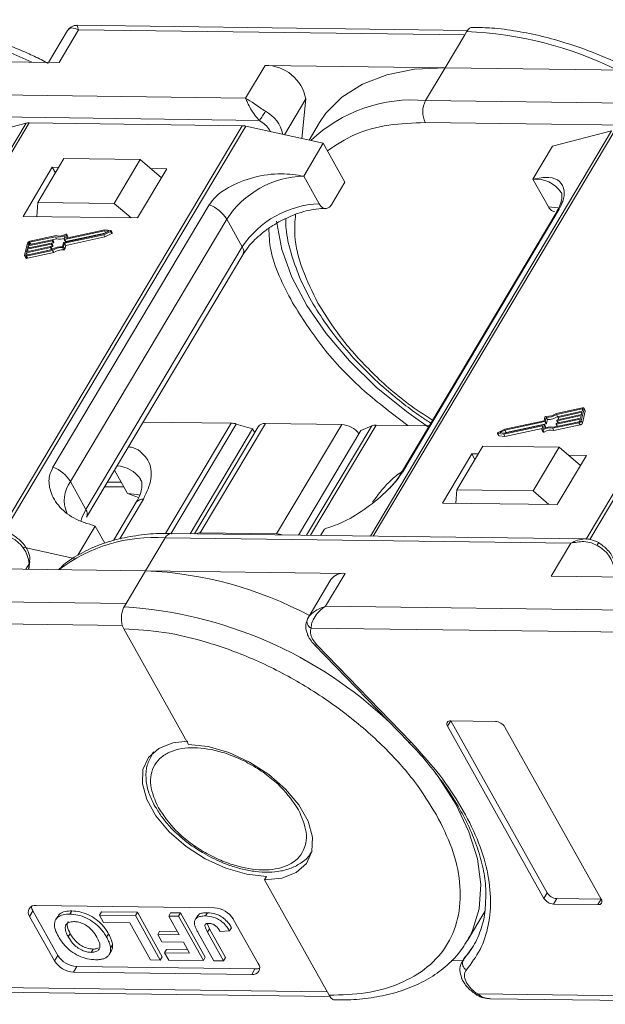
# Model space of a CAD drawing. Header units: millimetres. Extents: x 3144 to 4067, y -174 to 478.
# Tile 35 of 39: x 3826 to 3863, y 282 to 345. Entities that reach past the tile are written whole.
import ezdxf

# ---------------------------------------------------------------- set-up
doc = ezdxf.new("R2010")
doc.units = ezdxf.units.MM

msp = doc.modelspace()

# ---------------------------------------------------------------- linework, layer by layer
at = {"color": 7, "linetype": 'Continuous', "lineweight": 15}
for p, q in [((3854.352, 344.622), (3829.298, 344.952)), ((3828.7, 344.608), (3827.482, 342.562)), ((3828.158, 342.553), (3829.411, 344.658)), ((3829.411, 344.658), (3854.167, 344.331)), ((3854.167, 344.331), (3852.915, 342.226)), ((3854.293, 344.542), (3854.167, 344.331)), ((3815.36, 342.722), (3828.158, 342.553)), ((3841.367, 342.379), (3840.114, 340.274)), ((3852.915, 342.226), (3841.367, 342.379)), ((3851.662, 340.122), (3852.915, 342.226)), ((3852.915, 342.226), (3865.713, 342.058)), ((3840.114, 340.274), (3814.107, 340.617)), ((3842.612, 337.929), (3843.977, 340.223)), ((3843.977, 340.223), (3843.717, 337.685)), ((3877.668, 339.779), (3851.662, 340.122)), ((3826.035, 338.667), (3810.563, 312.672)), ((3810.749, 312.67), (3826.235, 338.689)), ((3841.008, 338.848), (3814.089, 339.203)), ((3822.234, 337.681), (3826.035, 338.667)), ((3826.235, 338.689), (3839.895, 338.509)), ((3844.857, 338.708), (3844.186, 337.581)), ((3878.562, 338.353), (3851.643, 338.708)), ((3839.895, 338.509), (3824.406, 312.485)), ((3824.637, 312.461), (3840.124, 338.481)), ((3840.124, 338.481), (3845.093, 337.38)), ((3863.589, 338.172), (3848.117, 312.177)), ((3848.303, 312.174), (3863.79, 338.194)), ((3859.789, 337.186), (3863.589, 338.172)), ((3877.45, 338.014), (3861.96, 311.989)), ((3845.093, 337.38), (3843.841, 335.275)), ((3845.093, 337.38), (3846.489, 334.886)), ((3862.192, 311.965), (3877.679, 337.986)), ((3858.536, 335.081), (3859.789, 337.186)), ((3828.463, 336.397), (3826.793, 333.591)), ((3833.362, 336.332), (3828.463, 336.397)), ((3831.691, 333.526), (3833.362, 336.332)), ((3833.362, 336.332), (3834.725, 335.167)), ((3827.721, 335.841), (3825.842, 332.684)), ((3828.129, 335.836), (3827.721, 335.841)), ((3827.721, 335.841), (3827.921, 335.485)), ((3833.19, 332.587), (3835.069, 335.744)), ((3835.069, 335.744), (3834.034, 335.758)), ((3844.838, 333.493), (3843.841, 335.275)), ((3845.654, 333.483), (3846.489, 334.886)), ((3858.536, 335.081), (3859.533, 333.3)), ((3826.793, 333.591), (3826.738, 332.672)), ((3831.691, 333.526), (3826.793, 333.591)), ((3837.786, 333.44), (3827.764, 316.602)), ((3832.784, 332.592), (3831.691, 333.526)), ((3860.067, 332.982), (3850.045, 316.144)), ((3850.196, 316.306), (3860.218, 333.144)), ((3825.842, 332.684), (3833.19, 332.587)), ((3828.882, 315.673), (3838.905, 332.511)), ((3839.902, 330.73), (3838.905, 332.511)), ((3831.059, 331.762), (3828.504, 331.212)), ((3831.091, 331.829), (3828.604, 331.294)), ((3831.013, 331.571), (3831.336, 331.731)), ((3831.015, 331.512), (3831.454, 331.729)), ((3831.336, 331.731), (3831.059, 331.762)), ((3831.132, 331.63), (3831.059, 331.762)), ((3831.468, 331.787), (3831.091, 331.829)), ((3831.454, 331.729), (3831.533, 331.586)), ((3831.565, 331.635), (3831.485, 331.777)), ((3827.703, 331.13), (3826.166, 330.8)), ((3826.181, 330.863), (3827.718, 331.194)), ((3827.917, 331.387), (3826.261, 331.031)), ((3827.958, 331.456), (3826.277, 331.094)), ((3827.783, 330.988), (3827.703, 331.13)), ((3827.735, 331.182), (3827.728, 331.151)), ((3827.808, 331.008), (3827.728, 331.151)), ((3827.735, 331.188), (3827.996, 331.244)), ((3827.814, 331.047), (3827.735, 331.189)), ((3827.815, 331.04), (3827.735, 331.182)), ((3827.996, 331.244), (3827.917, 331.387)), ((3828.459, 331.022), (3831.013, 331.571)), ((3828.487, 331.224), (3828.546, 331.469)), ((3828.488, 331.217), (3828.567, 331.074)), ((3828.584, 331.07), (3828.504, 331.212)), ((3828.507, 330.973), (3831.015, 331.512)), ((3828.584, 331.07), (3831.087, 331.608)), ((3828.642, 331.535), (3828.587, 331.305)), ((3828.587, 330.83), (3831.095, 331.369)), ((3828.593, 331.294), (3828.587, 331.305)), ((3828.72, 331.406), (3828.641, 331.548)), ((3828.642, 331.535), (3828.722, 331.392)), ((3828.703, 331.315), (3828.722, 331.392)), ((3831.095, 331.369), (3831.015, 331.512)), ((3831.095, 331.369), (3831.533, 331.586)), ((3826.127, 330.972), (3825.944, 330.211)), ((3826.049, 330.144), (3827.73, 330.505)), ((3827.596, 330.687), (3826.059, 330.356)), ((3826.064, 330.207), (3827.719, 330.563)), ((3826.075, 330.42), (3827.612, 330.75)), ((3826.113, 330.578), (3826.075, 330.42)), ((3827.65, 330.909), (3826.113, 330.578)), ((3826.188, 330.444), (3826.113, 330.578)), ((3826.128, 330.642), (3827.665, 330.972)), ((3826.166, 330.8), (3826.128, 330.642)), ((3826.241, 330.666), (3826.166, 330.8)), ((3826.211, 330.99), (3826.181, 330.863)), ((3826.271, 330.883), (3826.211, 330.99)), ((3826.261, 331.031), (3826.336, 330.897)), ((3827.671, 330.553), (3827.596, 330.687)), ((3827.629, 330.739), (3827.621, 330.707)), ((3827.701, 330.565), (3827.621, 330.707)), ((3827.708, 330.603), (3827.628, 330.746)), ((3827.629, 330.744), (3827.729, 330.766)), ((3827.709, 330.596), (3827.629, 330.739)), ((3827.729, 330.766), (3827.65, 330.909)), ((3827.682, 330.961), (3827.675, 330.929)), ((3827.754, 330.786), (3827.675, 330.929)), ((3827.761, 330.825), (3827.681, 330.968)), ((3827.682, 330.966), (3827.783, 330.988)), ((3827.762, 330.818), (3827.682, 330.961)), ((3827.701, 330.565), (3827.709, 330.596)), ((3827.81, 330.363), (3827.73, 330.505)), ((3827.754, 330.786), (3827.762, 330.818)), ((3827.808, 331.008), (3827.815, 331.04)), ((3828.375, 330.757), (3828.434, 331.002)), ((3828.381, 330.686), (3828.461, 330.543)), ((3828.448, 330.728), (3828.507, 330.973)), ((3828.528, 330.585), (3828.448, 330.728)), ((3828.587, 330.83), (3828.507, 330.973)), ((3828.528, 330.585), (3828.587, 330.83)), ((3839.902, 330.73), (3829.88, 313.892)), ((3825.948, 330.17), (3826.028, 330.027)), ((3826.059, 330.356), (3826.029, 330.23)), ((3826.029, 330.23), (3826.041, 330.207)), ((3826.128, 330.001), (3826.049, 330.144)), ((3826.134, 330.222), (3826.059, 330.356)), ((3826.128, 330.001), (3827.81, 330.363)), ((3829.922, 313.391), (3839.945, 330.229)), ((3861.715, 320.402), (3860.034, 320.041)), ((3861.7, 320.339), (3860.045, 319.983)), ((3861.637, 319.574), (3861.82, 320.335)), ((3861.728, 320.289), (3861.7, 320.339)), ((3861.704, 320.19), (3861.735, 320.317)), ((3861.895, 320.234), (3861.815, 320.376)), ((3861.82, 320.335), (3861.899, 320.192)), ((3859.315, 319.819), (3859.257, 319.574)), ((3859.389, 319.789), (3859.33, 319.544)), ((3859.469, 319.647), (3859.389, 319.789)), ((3860.125, 319.841), (3860.045, 319.983)), ((3861.583, 319.683), (3860.046, 319.353)), ((3860.061, 319.416), (3861.598, 319.746)), ((3861.636, 319.905), (3860.099, 319.574)), ((3860.114, 319.638), (3861.651, 319.968)), ((3860.125, 319.841), (3860.145, 319.845)), ((3860.135, 319.807), (3860.142, 319.839)), ((3860.136, 319.8), (3860.215, 319.659)), ((3861.689, 320.126), (3860.152, 319.796)), ((3860.227, 319.662), (3860.152, 319.796)), ((3860.167, 319.859), (3861.704, 320.19)), ((3861.552, 319.556), (3861.583, 319.683)), ((3861.598, 319.746), (3861.636, 319.905)), ((3861.651, 319.968), (3861.689, 320.126)), ((3861.717, 319.432), (3861.899, 320.192)), ((3833.557, 319.497), (3839.188, 319.423)), ((3839.188, 319.423), (3834.975, 312.345)), ((3835.332, 312.332), (3839.519, 319.368)), ((3840.565, 319.051), (3836.564, 312.329)), ((3840.925, 319.193), (3836.838, 312.326)), ((3837.21, 312.378), (3841.386, 319.394)), ((3840.565, 319.051), (3839.519, 319.368)), ((3840.699, 318.812), (3840.565, 319.051)), ((3841.386, 319.394), (3846.284, 319.33)), ((3846.284, 319.33), (3842.108, 312.314)), ((3848.208, 319.254), (3844.028, 312.231)), ((3844.273, 312.228), (3848.482, 319.301)), ((3848.208, 319.254), (3847.504, 318.96)), ((3848.482, 319.301), (3851.897, 319.256)), ((3856.672, 318.718), (3859.159, 319.252)), ((3856.705, 318.785), (3859.259, 319.334)), ((3859.257, 319.574), (3856.748, 319.034)), ((3859.305, 319.524), (3856.75, 318.975)), ((3856.752, 318.575), (3859.14, 319.088)), ((3856.83, 318.832), (3859.385, 319.381)), ((3859.122, 319.012), (3859.177, 319.241)), ((3859.174, 319.227), (3859.159, 319.252)), ((3859.277, 319.323), (3859.218, 319.078)), ((3859.356, 319.187), (3859.276, 319.329)), ((3859.357, 319.18), (3859.277, 319.323)), ((3859.385, 319.381), (3859.305, 319.524)), ((3859.41, 319.402), (3859.33, 319.544)), ((3859.344, 319.128), (3859.357, 319.18)), ((3859.41, 319.402), (3859.469, 319.647)), ((3859.806, 319.091), (3861.487, 319.452)), ((3859.885, 318.948), (3859.806, 319.091)), ((3859.847, 319.16), (3861.502, 319.515)), ((3859.885, 318.948), (3861.567, 319.31)), ((3860.028, 319.364), (3860.036, 319.396)), ((3860.029, 319.357), (3860.108, 319.216)), ((3860.121, 319.219), (3860.046, 319.353)), ((3860.082, 319.586), (3860.089, 319.617)), ((3860.082, 319.579), (3860.161, 319.438)), ((3860.174, 319.44), (3860.099, 319.574)), ((3861.487, 319.452), (3861.567, 319.31)), ((3861.717, 319.432), (3861.637, 319.574)), ((3843.503, 312.238), (3847.504, 318.96)), ((3856.279, 318.769), (3856.359, 318.627)), ((3856.296, 318.759), (3856.672, 318.718)), ((3856.376, 318.617), (3856.296, 318.759)), ((3856.748, 319.034), (3856.31, 318.818)), ((3856.376, 318.617), (3856.752, 318.575)), ((3856.75, 318.975), (3856.428, 318.815)), ((3856.428, 318.815), (3856.705, 318.785)), ((3856.752, 318.575), (3856.672, 318.718)), ((3856.83, 318.832), (3856.75, 318.975)), ((3856.756, 318.796), (3856.83, 318.832)), ((3859.123, 318.998), (3859.203, 318.855)), ((3859.255, 318.854), (3859.176, 318.996)), ((3855.328, 317.941), (3853.657, 315.134)), ((3860.226, 317.876), (3855.328, 317.941)), ((3858.556, 315.07), (3860.226, 317.876)), ((3860.226, 317.876), (3861.589, 316.71)), ((3854.627, 317.455), (3852.748, 314.298)), ((3855.035, 317.449), (3854.627, 317.455)), ((3854.627, 317.455), (3854.827, 317.099)), ((3860.096, 314.201), (3861.975, 317.358)), ((3861.975, 317.358), (3860.814, 317.373)), ((3831.715, 316.403), (3832.549, 314.914)), ((3828.882, 315.673), (3829.88, 313.892)), ((3831.087, 315.347), (3832.315, 315.331)), ((3831.26, 315.638), (3832.15, 315.626)), ((3832.549, 314.914), (3833.257, 314.661)), ((3853.606, 314.286), (3853.657, 315.134)), ((3853.657, 315.134), (3858.556, 315.07)), ((3859.564, 314.208), (3858.556, 315.07)), ((3833.104, 314.346), (3831.639, 311.885)), ((3832.051, 312.006), (3833.564, 314.548)), ((3852.748, 314.298), (3860.096, 314.201)), ((3829.36, 310.946), (3830.478, 312.823)), ((3830.478, 312.823), (3831.097, 311.717)), ((3861.902, 311.995), (3835.37, 312.345)), ((3842.108, 312.314), (3837.21, 312.378)), ((3844.928, 312.219), (3845.173, 312.63)), ((3825.852, 311.466), (3829.225, 310.719)), ((3833.705, 309.953), (3834.958, 312.058)), ((3834.958, 312.058), (3860.965, 311.715)), ((3860.965, 311.715), (3859.712, 309.61)), ((3826.021, 310.054), (3826.23, 310.405)), ((3826.23, 310.405), (3826.193, 310.052)), ((3826.224, 310.051), (3826.274, 310.536)), ((3822.157, 310.105), (3833.705, 309.953)), ((3833.705, 309.953), (3832.453, 307.848)), ((3846.504, 309.784), (3833.705, 309.953)), ((3845.251, 307.679), (3846.504, 309.784)), ((3859.712, 309.61), (3871.26, 309.457)), ((3845.583, 309.382), (3844.12, 306.925)), ((3832.453, 307.848), (3807.696, 308.174)), ((3832.453, 307.848), (3832.327, 307.637)), ((3870.007, 307.353), (3845.251, 307.679)), ((3806.765, 306.772), (3832.222, 306.437)), ((3844.14, 306.957), (3844.044, 306.709)), ((3832.309, 306.223), (3836.457, 298.813)), ((3844.319, 306.277), (3869.777, 305.941)), ((3844.681, 305.206), (3844.406, 305.569)), ((3844.531, 305.209), (3850.576, 298.959)), ((3850.726, 298.955), (3844.681, 305.206)), ((3853.069, 299.973), (3853.277, 300.324)), ((3856.135, 300.287), (3853.277, 300.324)), ((3853.277, 300.324), (3859.46, 289.281)), ((3853.069, 299.973), (3859.251, 288.93)), ((3862.925, 288.881), (3856.742, 299.925)), ((3850.564, 298.954), (3850.705, 298.813)), ((3834.184, 298.292), (3834.068, 298.097)), ((3834.109, 298.162), (3834.235, 298.336)), ((3834.068, 298.097), (3834.109, 298.162)), ((3844.38, 291.96), (3844.331, 291.882)), ((3841.449, 290.332), (3841.323, 290.121)), ((3841.323, 290.121), (3845.472, 282.711)), ((3859.251, 288.93), (3859.46, 289.281)), ((3859.859, 288.568), (3860.068, 288.919)), ((3860.068, 288.919), (3862.925, 288.881)), ((3862.716, 288.531), (3862.925, 288.881)), ((3826.268, 287.774), (3826.477, 288.124)), ((3826.477, 288.124), (3828.072, 285.274)), ((3838.115, 288.325), (3826.686, 288.475)), ((3828.964, 288.128), (3828.838, 287.917)), ((3854.346, 286.218), (3855.462, 288.094)), ((3859.859, 288.568), (3862.716, 288.531)), ((3826.268, 287.774), (3827.863, 284.924)), ((3828.068, 287.778), (3827.943, 287.567)), ((3830.748, 287.856), (3830.873, 288.066)), ((3833.05, 287.826), (3830.748, 287.856)), ((3830.748, 287.856), (3831.013, 287.381)), ((3830.873, 288.066), (3833.175, 288.036)), ((3833.175, 288.036), (3833.05, 287.826)), ((3834.646, 284.976), (3833.05, 287.826)), ((3833.175, 288.036), (3834.771, 285.186)), ((3835.185, 287.797), (3835.311, 288.008)), ((3835.185, 287.797), (3835.86, 286.592)), ((3835.813, 287.789), (3835.185, 287.797)), ((3835.311, 288.008), (3835.939, 288)), ((3835.939, 288), (3835.813, 287.789)), ((3837.409, 284.939), (3835.813, 287.789)), ((3835.939, 288), (3837.534, 285.15)), ((3837.054, 287.834), (3836.928, 287.624)), ((3837.673, 288.013), (3837.547, 287.803)), ((3840.926, 284.751), (3839.33, 287.601)), ((3831.013, 287.381), (3832.688, 287.359)), ((3832.688, 287.359), (3834.018, 284.984)), ((3834.479, 286.61), (3834.604, 286.82)), ((3834.604, 286.82), (3835.741, 286.805)), ((3837.648, 287.315), (3837.799, 286.977)), ((3837.674, 286.767), (3837.799, 286.977)), ((3837.799, 286.977), (3838.832, 285.133)), ((3838.48, 286.811), (3839.088, 286.839)), ((3839.088, 286.839), (3839.213, 287.05)), ((3828.871, 286.669), (3828.746, 286.458)), ((3831.201, 286.453), (3831.326, 286.663)), ((3834.479, 286.61), (3834.745, 286.135)), ((3835.86, 286.592), (3834.479, 286.61)), ((3837.073, 286.727), (3838.079, 284.93)), ((3838.707, 284.922), (3837.674, 286.767)), ((3854.49, 286.475), (3854.346, 286.218)), ((3830.21, 285.469), (3830.336, 285.68)), ((3831.586, 285.94), (3831.46, 285.73)), ((3834.745, 286.135), (3836.126, 286.117)), ((3834.924, 285.443), (3835.049, 285.654)), ((3835.049, 285.654), (3836.395, 285.636)), ((3836.126, 286.117), (3836.515, 285.423)), ((3854.692, 285.822), (3854.075, 284.967)), ((3827.863, 284.924), (3828.072, 285.274)), ((3831.376, 285.34), (3831.501, 285.55)), ((3834.018, 284.984), (3834.646, 284.976)), ((3834.646, 284.976), (3834.771, 285.186)), ((3834.924, 285.443), (3835.19, 284.969)), ((3836.515, 285.423), (3834.924, 285.443)), ((3835.19, 284.969), (3837.409, 284.939)), ((3837.409, 284.939), (3837.534, 285.15)), ((3838.079, 284.93), (3838.707, 284.922)), ((3838.832, 285.133), (3838.707, 284.922)), ((3853.308, 284.941), (3854.043, 284.932)), ((3854.146, 285.105), (3854.007, 284.872)), ((3854.007, 284.872), (3854.075, 284.967)), ((3854.075, 284.967), (3854.204, 285.183)), ((3829.079, 284.2), (3829.288, 284.551)), ((3829.288, 284.551), (3840.717, 284.401)), ((3840.508, 284.05), (3840.717, 284.401)), ((3829.079, 284.2), (3840.508, 284.05)), ((3845.352, 282.925), (3817.448, 283.293)), ((3818.24, 282.99), (3845.536, 282.63)), ((3854.942, 282.727), (3854.943, 282.727)), ((3882.907, 282.43), (3855.003, 282.798)), ((3855.795, 282.494), (3883.091, 282.134))]:
    msp.add_line(p, q, dxfattribs=at)
at = {"color": 7, "linetype": 'Continuous', "lineweight": 15, "flags": 128}
for points in [[(3852.915, 342.226), (3850.952, 342.126), (3849.172, 341.775), (3847.61, 341.178), (3846.299, 340.349), (3845.264, 339.304), (3844.857, 338.708)], [(3860.201, 333.224), (3860.138, 333.237), (3859.533, 333.3)], [(3860.218, 333.144), (3860.131, 333.068), (3860.067, 332.982)], [(3851.846, 319.171), (3850.425, 320.171), (3848.5, 321.741), (3846.772, 323.42), (3845.276, 325.177), (3844.041, 326.976), (3843.092, 328.782), (3842.447, 330.558), (3842.12, 332.27), (3842.109, 332.388)], [(3831.468, 331.787), (3831.477, 331.784), (3831.484, 331.779), (3831.487, 331.772), (3831.486, 331.763), (3831.482, 331.754), (3831.475, 331.744), (3831.465, 331.736), (3831.454, 331.729)], [(3827.718, 331.194), (3827.722, 331.194), (3827.726, 331.194), (3827.729, 331.194), (3827.732, 331.192), (3827.734, 331.19), (3827.735, 331.188), (3827.736, 331.185), (3827.735, 331.182)], [(3828.504, 331.212), (3828.5, 331.212), (3828.497, 331.212), (3828.493, 331.213), (3828.49, 331.214), (3828.488, 331.216), (3828.487, 331.218), (3828.487, 331.221), (3828.487, 331.224)], [(3828.587, 331.305), (3828.587, 331.302), (3828.587, 331.3), (3828.588, 331.297), (3828.59, 331.295), (3828.593, 331.294), (3828.597, 331.293), (3828.6, 331.293), (3828.604, 331.294)], [(3828.588, 331.55), (3828.599, 331.555), (3828.61, 331.558), (3828.62, 331.558), (3828.629, 331.557), (3828.636, 331.554), (3828.64, 331.549), (3828.642, 331.542), (3828.642, 331.535)], [(3828.722, 331.392), (3828.722, 331.4), (3828.72, 331.406)], [(3831.533, 331.586), (3831.545, 331.593), (3831.555, 331.602), (3831.562, 331.611), (3831.566, 331.621), (3831.567, 331.629), (3831.565, 331.635)], [(3827.612, 330.75), (3827.616, 330.751), (3827.619, 330.751), (3827.623, 330.75), (3827.625, 330.749), (3827.628, 330.747), (3827.629, 330.745), (3827.629, 330.742), (3827.629, 330.739)], [(3827.665, 330.972), (3827.669, 330.972), (3827.673, 330.972), (3827.676, 330.972), (3827.679, 330.97), (3827.681, 330.969), (3827.682, 330.966), (3827.683, 330.964), (3827.682, 330.961)], [(3827.698, 330.558), (3827.7, 330.562), (3827.701, 330.565)], [(3826.049, 330.144), (3826.024, 330.14), (3826.002, 330.141), (3825.982, 330.145), (3825.965, 330.152), (3825.953, 330.163), (3825.945, 330.177), (3825.942, 330.193), (3825.944, 330.211)], [(3826.029, 330.23), (3826.028, 330.224), (3826.029, 330.218), (3826.032, 330.214), (3826.036, 330.21), (3826.042, 330.207), (3826.048, 330.206), (3826.056, 330.206), (3826.064, 330.207)], [(3861.735, 320.317), (3861.735, 320.323), (3861.735, 320.328), (3861.732, 320.333), (3861.728, 320.336), (3861.722, 320.339), (3861.716, 320.34), (3861.708, 320.34), (3861.7, 320.339)], [(3861.715, 320.402), (3861.74, 320.406), (3861.762, 320.406), (3861.782, 320.402), (3861.798, 320.394), (3861.811, 320.383), (3861.819, 320.369), (3861.822, 320.353), (3861.82, 320.335)], [(3860.152, 319.796), (3860.148, 319.796), (3860.144, 319.796), (3860.141, 319.796), (3860.138, 319.798), (3860.136, 319.799), (3860.135, 319.802), (3860.134, 319.804), (3860.135, 319.807)], [(3859.177, 319.241), (3859.177, 319.244), (3859.177, 319.247), (3859.175, 319.249), (3859.173, 319.251), (3859.171, 319.252), (3859.167, 319.253), (3859.164, 319.253), (3859.159, 319.252)], [(3859.259, 319.334), (3859.264, 319.334), (3859.267, 319.334), (3859.271, 319.334), (3859.273, 319.332), (3859.275, 319.331), (3859.277, 319.328), (3859.277, 319.326), (3859.277, 319.323)], [(3860.046, 319.353), (3860.042, 319.352), (3860.038, 319.352), (3860.035, 319.353), (3860.032, 319.354), (3860.03, 319.356), (3860.029, 319.358), (3860.028, 319.361), (3860.028, 319.364)], [(3860.099, 319.574), (3860.095, 319.574), (3860.091, 319.574), (3860.088, 319.574), (3860.085, 319.576), (3860.083, 319.578), (3860.082, 319.58), (3860.081, 319.583), (3860.082, 319.586)], [(3856.296, 318.759), (3856.287, 318.762), (3856.28, 318.767), (3856.277, 318.774), (3856.277, 318.783), (3856.281, 318.793), (3856.289, 318.802), (3856.299, 318.811), (3856.31, 318.818)], [(3859.176, 318.996), (3859.165, 318.991), (3859.154, 318.989), (3859.144, 318.988), (3859.135, 318.989), (3859.128, 318.992), (3859.123, 318.998), (3859.121, 319.004), (3859.122, 319.012)], [(3859.203, 318.855), (3859.203, 318.855), (3859.208, 318.85), (3859.215, 318.847), (3859.224, 318.845), (3859.234, 318.846), (3859.245, 318.849), (3859.255, 318.854)], [(3833.336, 314.808), (3833.154, 314.852), (3832.549, 314.914)], [(3829.88, 313.892), (3829.616, 313.343), (3829.551, 313.137)], [(3862.656, 311.574), (3862.694, 311.638), (3862.723, 311.691), (3862.744, 311.73), (3862.754, 311.754), (3862.754, 311.762), (3862.753, 311.762)], [(3826.274, 310.536), (3826.262, 310.476), (3826.23, 310.405)], [(3844.531, 305.209), (3844.541, 305.201), (3844.576, 305.188), (3844.624, 305.19), (3844.681, 305.206)], [(3841.449, 290.332), (3840.186, 290.474), (3838.856, 290.86), (3837.534, 291.468), (3836.299, 292.263), (3835.222, 293.198), (3834.365, 294.219), (3833.778, 295.267), (3833.496, 296.28), (3833.535, 297.201), (3833.892, 297.974), (3834.547, 298.557), (3835.461, 298.913), (3836.414, 299.024)], [(3850.576, 298.959), (3850.586, 298.95), (3850.621, 298.938), (3850.669, 298.94), (3850.726, 298.955)], [(3836.457, 298.813), (3837.72, 298.671), (3839.05, 298.285), (3840.371, 297.677), (3841.607, 296.882), (3842.684, 295.947), (3843.541, 294.926), (3844.127, 293.878), (3844.409, 292.865), (3844.371, 291.944), (3844.014, 291.171), (3843.359, 290.588), (3842.444, 290.232), (3841.323, 290.121)], [(3852.281, 296.995), (3852.456, 296.757), (3853.595, 294.981), (3854.443, 293.208), (3854.983, 291.475), (3855.204, 289.818), (3855.101, 288.269), (3854.676, 286.861), (3854.49, 286.475)]]:
    msp.add_lwpolyline(points, dxfattribs=at)
at = {"color": 7, "linetype": 'Continuous', "lineweight": 15}
for centre, radius, start, end in [((3815.799, 321.135), 23.921, 63.68222, 87.74889), ((3853.353, 320.64), 23.921, 63.68222, 87.74889), ((3841.386, 339.744), 2.635, 10.46334, 90.43159), ((3850.795, 330.792), 9.369, 84.68884, 133.81237), ((3853.017, 339.397), 1.537, 151.84726, 206.63631), ((3833.902, 343.886), 8.711, 324.66196, 329.24799), ((3840.354, 337.476), 2.212, 12.3939, 62.13915), ((3826.218, 337.927), 0.762, 88.71486, 103.94659), ((3839.874, 337.378), 1.132, 77.19266, 88.88778), ((3844.039, 329.13), 6.148, 91.85146, 146.63211), ((3858.706, 333.076), 2.012, 34.97651, 94.86365), ((3836.952, 331.298), 2.299, 31.86296, 68.72336), ((3845.036, 327.349), 6.148, 91.85146, 146.63211), ((3826.312, 330.898), 0.199, 100.13345, 158.28269), ((3827.697, 331.163), 0.0332, 280.13345, 338.28269), ((3827.806, 331.042), 0.00928, 343.83362, 27.82236), ((3828.12, 332.282), 0.918, 257.21693, 297.64361), ((3828.16, 332.255), 0.825, 255.81963, 301.24295), ((3828.196, 332.085), 0.864, 256.65483, 290.57082), ((3828.579, 331.084), 0.0147, 219.38216, 291.31431), ((3826.273, 330.965), 0.0664, 100.13345, 158.28269), ((3827.591, 330.719), 0.0332, 280.13345, 338.28269), ((3827.644, 330.941), 0.0332, 280.13345, 338.28269), ((3827.7, 330.599), 0.00928, 343.83362, 27.82236), ((3828.357, 329.612), 1.145, 89.11156, 123.86502), ((3827.724, 330.799), 0.0332, 280.13345, 338.28269), ((3828.301, 329.712), 0.978, 85.32254, 125.72777), ((3827.753, 330.821), 0.00928, 343.83362, 27.82236), ((3827.777, 331.02), 0.0332, 280.13345, 338.28269), ((3828.381, 329.569), 0.978, 85.32254, 125.72777), ((3828.387, 330.752), 0.0666, 265.08198, 338.22439), ((3828.465, 330.99), 0.0332, 100.13345, 158.28269), ((3828.466, 330.61), 0.0666, 265.08198, 338.22439), ((3839.516, 330.445), 0.48, 333.29813, 36.49761), ((3826.096, 330.083), 0.0882, 219.38216, 291.31431), ((3859.377, 319.794), 0.0666, 85.08198, 158.22439), ((3859.463, 320.835), 0.978, 265.32254, 305.72777), ((3859.407, 320.934), 1.145, 269.11156, 303.86502), ((3859.486, 320.792), 1.145, 269.11156, 303.86502), ((3860.173, 319.827), 0.0332, 100.13345, 158.28269), ((3861.846, 320.208), 0.0557, 343.83362, 27.82236), ((3839.158, 318.214), 1.21, 72.60466, 88.58202), ((3841.33, 318.894), 0.503, 83.62421, 143.5489), ((3846.192, 317.783), 1.549, 39.39998, 86.5962), ((3848.459, 318.609), 0.692, 88.08646, 111.31749), ((3859.604, 318.291), 0.825, 75.81963, 121.24295), ((3859.644, 318.264), 0.918, 77.21693, 117.64361), ((3859.299, 319.557), 0.0332, 280.13345, 338.28269), ((3859.348, 319.183), 0.00928, 343.83362, 27.82236), ((3859.379, 319.414), 0.0332, 280.13345, 338.28269), ((3860.067, 319.383), 0.0332, 100.13345, 158.28269), ((3860.12, 319.605), 0.0332, 100.13345, 158.28269), ((3861.452, 319.648), 0.199, 280.13345, 338.28269), ((3861.491, 319.581), 0.0664, 280.13345, 338.28269), ((3861.532, 319.506), 0.199, 280.13345, 338.28269), ((3856.376, 318.638), 0.0209, 212.10887, 269.29606), ((3859.683, 318.148), 0.825, 75.81963, 121.24295), ((3826.93, 314.459), 2.299, 31.86296, 68.72336), ((3831.797, 314.774), 1.903, 34.29758, 87.55752), ((3850.491, 315.877), 0.521, 124.53354, 150.01461), ((3830.455, 314.485), 1.971, 142.93475, 204.26513), ((3833.508, 314.048), 0.503, 83.62421, 143.5489), ((3829.463, 313.603), 0.506, 336.16518, 34.75455), ((3835.414, 311.844), 0.503, 94.93467, 154.85936), ((3837.179, 311.735), 0.644, 87.24327, 113.70942), ((3842.069, 311.046), 1.268, 71.90738, 88.22848), ((3824.176, 310.228), 2.062, 4.91796, 63.30134), ((3834.227, 302.104), 9.98, 85.79631, 127.46323), ((3861.73, 309.733), 2.062, 4.91796, 63.30134), ((3832.629, 285.397), 24.579, 61.88911, 87.49099), ((3846.376, 308.821), 0.971, 82.44401, 144.7291), ((3830.64, 280.505), 27.185, 46.54173, 86.44117), ((3844.495, 306.685), 0.444, 155.44234, 246.7351), ((3853.24, 300.109), 0.218, 80.0385, 218.45582), ((3856.09, 299.52), 0.768, 31.84726, 86.63631), ((3859.904, 289.335), 0.768, 211.84726, 266.63631), ((3860.113, 289.686), 0.768, 211.84726, 266.63631), ((3862.754, 288.746), 0.218, 260.0385, 38.45582), ((3826.61, 288.045), 0.437, 80.0385, 218.45582), ((3827.021, 288.456), 0.637, 183.53369, 211.34635), ((3838.025, 286.79), 1.537, 31.84726, 86.63631), ((3829.169, 285.735), 1.537, 211.84726, 266.63631), ((3829.378, 286.085), 1.537, 211.84726, 266.63631), ((3854.524, 284.764), 0.492, 155.65034, 240.17569), ((3840.584, 284.48), 0.437, 260.0385, 38.45582), ((3840.749, 285.037), 0.637, 267.14035, 294.94614), ((3854.818, 282.894), 0.209, 306.81124, 332.44808)]:
    msp.add_arc(centre, radius, start, end, dxfattribs=at)
for points, knots in [([(3827.45, 342.509), (3827.3, 342.592), (3826.868, 342.831), (3825.94, 343.25), (3824.667, 343.788), (3823.145, 344.317), (3821.566, 344.76), (3819.947, 345.088), (3818.46, 345.285), (3817.55, 345.303), (3817.157, 345.31)], [0, 0, 0, 0, 0.044532, 0.128331, 0.266735, 0.409213, 0.560805, 0.717582, 0.878061, 1, 1, 1, 1]), ([(3829.295, 344.952), (3829.223, 344.947), (3829.098, 344.938), (3828.89, 344.84), (3828.796, 344.729), (3828.744, 344.669)], [0, 0, 0, 0, 0.389383, 0.666862, 1, 1, 1, 1]), ([(3829.297, 344.945), (3829.297, 344.947), (3829.295, 344.975), (3829.322, 344.881), (3829.381, 344.732), (3829.411, 344.658)], [0, 0, 0, 0, 0.044563, 0.521846, 1, 1, 1, 1]), ([(3829.411, 344.658), (3829.252, 344.72), (3829.005, 344.817), (3828.784, 344.738), (3828.705, 344.608), (3828.669, 344.55)], [0, 0, 0, 0, 0.4984129, 0.772928, 1, 1, 1, 1]), ([(3854.712, 344.817), (3854.666, 344.818), (3854.555, 344.819), (3854.408, 344.71), (3854.325, 344.59), (3854.293, 344.542)], [0, 0, 0, 0, 0.29921, 0.721934, 1, 1, 1, 1]), ([(3865.005, 342.014), (3864.855, 342.097), (3864.422, 342.336), (3863.494, 342.755), (3862.221, 343.293), (3860.7, 343.821), (3859.12, 344.264), (3857.502, 344.592), (3856.014, 344.79), (3855.105, 344.807), (3854.712, 344.815)], [0, 0, 0, 0, 0.0445325, 0.1283306, 0.2667352, 0.4092126, 0.5608048, 0.7175824, 0.8780612, 1, 1, 1, 1]), ([(3840.114, 340.274), (3840.298, 340.167), (3840.583, 340.002), (3841.033, 339.672), (3841.277, 339.507), (3841.388, 339.432)], [0, 0, 0, 0, 0.498413, 0.772928, 1, 1, 1, 1]), ([(3841.008, 338.848), (3840.906, 338.957), (3840.688, 339.189), (3840.435, 339.599), (3840.235, 339.985), (3840.154, 340.178), (3840.114, 340.274)], [0, 0, 0, 0, 0.2343503, 0.4981953, 0.748869, 1, 1, 1, 1]), ([(3841.705, 338.131), (3841.688, 338.167), (3841.62, 338.318), (3841.381, 338.578), (3841.13, 338.759), (3841.008, 338.848)], [0, 0, 0, 0, 0.142722, 0.582056, 1, 1, 1, 1]), ([(3851.643, 338.708), (3850.845, 338.679), (3849.2, 338.62), (3847.034, 338.023), (3845.925, 337.278), (3845.362, 336.899)], [0, 0, 0, 0, 0.317154, 0.653305, 1, 1, 1, 1]), ([(3843.841, 335.275), (3843.371, 335.345), (3842.344, 335.5), (3840.626, 335.256), (3839.179, 334.684), (3838.221, 334.029), (3837.913, 333.612), (3837.786, 333.44)], [0, 0, 0, 0, 0.219162, 0.4791659, 0.7354888, 0.890617, 1, 1, 1, 1]), ([(3860.218, 333.144), (3860.307, 333.317), (3860.538, 333.767), (3860.588, 334.422), (3860.308, 334.981), (3859.616, 335.27), (3858.899, 335.144), (3858.536, 335.081)], [0, 0, 0, 0, 0.109672, 0.284648, 0.519248, 0.75632, 1, 1, 1, 1]), ([(3860.35, 334.228), (3860.357, 334.219), (3860.392, 334.174), (3860.414, 334.068), (3860.401, 333.767), (3860.293, 333.389), (3860.124, 333.098), (3860.054, 332.979)], [0, 0, 0, 0, 0.067894, 0.345531, 0.591839, 0.832441, 1, 1, 1, 1]), ([(3842.246, 332.333), (3842.584, 332.505), (3843.059, 332.745), (3843.766, 332.983), (3844.339, 333.123), (3844.869, 333.198), (3845.14, 333.188), (3845.233, 333.185)], [0, 0, 0, 0, 0.329174, 0.461516, 0.675703, 0.889596, 1, 1, 1, 1]), ([(3845.654, 333.483), (3845.603, 333.412), (3845.5, 333.27), (3845.306, 333.182), (3845.111, 333.204), (3844.948, 333.321), (3844.869, 333.444), (3844.838, 333.493)], [0, 0, 0, 0, 0.214694, 0.429388, 0.644082, 0.858775, 1, 1, 1, 1]), ([(3859.533, 333.3), (3859.582, 333.229), (3859.681, 333.087), (3859.827, 332.999), (3859.91, 333.011), (3859.928, 333.013)], [0, 0, 0, 0, 0.4389656, 0.8779311, 1, 1, 1, 1]), ([(3839.96, 330.231), (3840.058, 330.39), (3840.254, 330.71), (3840.682, 331.175), (3841.172, 331.617), (3841.689, 332.004), (3842.073, 332.231), (3842.246, 332.333)], [0, 0, 0, 0, 0.2142216, 0.4301579, 0.6113, 0.8252845, 1, 1, 1, 1]), ([(3842.692, 332.541), (3842.696, 332.321), (3842.709, 331.609), (3843, 330.352), (3843.539, 328.803), (3844.313, 327.255), (3845.28, 325.738), (3846.414, 324.28), (3847.7, 322.882), (3848.994, 321.673), (3850.234, 320.664), (3851.183, 319.942), (3851.782, 319.561), (3851.997, 319.425)], [0, 0, 0, 0, 0.050224, 0.1621866, 0.2737079, 0.3844021, 0.493824, 0.6013649, 0.7053809, 0.8118659, 0.8889404, 0.9601856, 1, 1, 1, 1]), ([(3843.324, 332.828), (3843.286, 332.374), (3843.194, 331.263), (3843.672, 329.317), (3844.4, 327.844), (3844.754, 327.129)], [0, 0, 0, 0, 0.262022, 0.641741, 1, 1, 1, 1]), ([(3843.121, 327.151), (3842.525, 328.314), (3841.671, 329.983), (3841.623, 331.475), (3841.608, 331.926)], [0, 0, 0, 0, 0.697381, 1, 1, 1, 1]), ([(3850.522, 319.274), (3849.571, 319.991), (3847.527, 321.532), (3844.968, 324.244), (3843.732, 326.19), (3843.121, 327.151)], [0, 0, 0, 0, 0.3058402, 0.6572193, 1, 1, 1, 1]), ([(3844.754, 327.129), (3845.199, 326.411), (3846.114, 324.931), (3848.099, 322.741), (3850.122, 320.905), (3851.58, 319.954), (3852.108, 319.61)], [0, 0, 0, 0, 0.263846, 0.543497, 0.834774, 1, 1, 1, 1]), ([(3833.564, 314.548), (3833.773, 314.99), (3834.093, 315.67), (3834.069, 316.492), (3833.88, 317.064), (3833.484, 317.514), (3833.08, 317.833), (3832.719, 317.889), (3832.609, 317.905)], [0, 0, 0, 0, 0.293282, 0.451161, 0.61239, 0.773619, 0.931498, 1, 1, 1, 1]), ([(3827.764, 316.602), (3827.68, 316.419), (3827.463, 315.945), (3827.537, 315.07), (3828.039, 314.113), (3829.046, 313.263), (3829.996, 312.971), (3830.478, 312.823)], [0, 0, 0, 0, 0.109672, 0.284648, 0.519248, 0.75632, 1, 1, 1, 1]), ([(3845.173, 312.63), (3845.536, 312.749), (3846.331, 313.01), (3847.722, 313.837), (3848.939, 314.82), (3849.779, 315.685), (3850.074, 316.124), (3850.196, 316.306)], [0, 0, 0, 0, 0.219162, 0.4791659, 0.7354888, 0.890617, 1, 1, 1, 1]), ([(3850.146, 316.315), (3850.12, 316.298), (3849.811, 316.102), (3849.073, 315.461), (3848.58, 314.79), (3848.26, 314.354)], [0, 0, 0, 0, 0.03162, 0.370494, 1, 1, 1, 1]), ([(3850.032, 316.14), (3850.008, 316.095), (3849.891, 315.874), (3849.639, 315.55), (3849.376, 315.29), (3849.306, 315.221)], [0, 0, 0, 0, 0.156523, 0.775539, 1, 1, 1, 1]), ([(3833.355, 315.836), (3833.384, 315.793), (3833.458, 315.68), (3833.484, 315.409), (3833.404, 314.984), (3833.275, 314.616), (3833.121, 314.391), (3833.089, 314.344)], [0, 0, 0, 0, 0.169767, 0.442992, 0.691877, 0.935537, 1, 1, 1, 1]), ([(3826.251, 310.541), (3826.262, 310.585), (3826.317, 310.797), (3826.198, 311.145), (3825.986, 311.534), (3825.656, 311.935), (3825.324, 312.165), (3825.115, 312.31)], [0, 0, 0, 0, 0.068968, 0.327334, 0.506759, 0.690615, 1, 1, 1, 1]), ([(3835.377, 312.331), (3835.243, 312.337), (3834.571, 312.367), (3833.43, 312.269), (3831.974, 312.024), (3830.618, 311.604), (3829.395, 311.002), (3828.559, 310.47), (3828.202, 310.091), (3828.141, 310.026)], [0, 0, 0, 0, 0.044645, 0.223861, 0.404957, 0.587908, 0.773111, 0.961531, 1, 1, 1, 1]), ([(3860.965, 311.715), (3861.108, 311.792), (3861.393, 311.947), (3861.704, 311.979), (3861.86, 311.995)], [0, 0, 0, 0, 0.500456, 1, 1, 1, 1]), ([(3862.656, 311.574), (3862.538, 311.635), (3862.275, 311.77), (3861.682, 311.859), (3861.246, 311.771), (3860.965, 311.715)], [0, 0, 0, 0, 0.227063, 0.501587, 1, 1, 1, 1]), ([(3862.755, 311.76), (3862.585, 311.842), (3862.313, 311.973), (3862.016, 311.989), (3861.904, 311.995)], [0, 0, 0, 0, 0.623477, 1, 1, 1, 1]), ([(3863.805, 310.046), (3863.817, 310.09), (3863.871, 310.301), (3863.753, 310.649), (3863.541, 311.039), (3863.21, 311.44), (3862.878, 311.67), (3862.67, 311.814)], [0, 0, 0, 0, 0.068968, 0.327334, 0.506759, 0.690615, 1, 1, 1, 1]), ([(3844.091, 306.869), (3844.135, 306.942), (3844.233, 307.102), (3844.597, 307.422), (3844.994, 307.578), (3845.251, 307.679)], [0, 0, 0, 0, 0.227063, 0.501587, 1, 1, 1, 1]), ([(3845.251, 307.679), (3845.118, 307.585), (3844.854, 307.397), (3844.548, 307.018), (3844.345, 306.613), (3844.328, 306.385), (3844.319, 306.277)], [0, 0, 0, 0, 0.251131, 0.501805, 0.765641, 1, 1, 1, 1]), ([(3832.327, 307.637), (3832.285, 307.551), (3832.2, 307.377), (3832.143, 307.044), (3832.15, 306.705), (3832.212, 306.42), (3832.281, 306.279), (3832.309, 306.223)], [0, 0, 0, 0, 0.214694, 0.429388, 0.644082, 0.858775, 1, 1, 1, 1]), ([(3844.078, 306.84), (3844.026, 306.682), (3843.926, 306.377), (3844.03, 306.06), (3844.08, 305.907)], [0, 0, 0, 0, 0.516064, 1, 1, 1, 1]), ([(3832.309, 306.223), (3833.152, 306.174), (3834.888, 306.073), (3837.765, 305.386), (3840.786, 304.27), (3843.796, 302.712), (3846.6, 300.81), (3849.023, 298.686), (3850.999, 296.485), (3851.916, 295.007), (3852.361, 294.29)], [0, 0, 0, 0, 0.116516, 0.240011, 0.368641, 0.5, 0.631359, 0.759989, 0.883484, 1, 1, 1, 1]), ([(3844.08, 305.907), (3844.084, 305.888), (3844.108, 305.77), (3844.185, 305.66), (3844.249, 305.569)], [0, 0, 0, 0, 0.163984, 1, 1, 1, 1]), ([(3844.249, 305.569), (3844.26, 305.549), (3844.329, 305.421), (3844.439, 305.307), (3844.533, 305.21)], [0, 0, 0, 0, 0.153528, 1, 1, 1, 1]), ([(3854.279, 284.337), (3854.594, 284.761), (3855.234, 285.624), (3855.745, 287.208), (3855.891, 288.993), (3855.611, 290.947), (3854.918, 292.994), (3853.838, 295.055), (3852.453, 297.065), (3851.295, 298.333), (3850.726, 298.955)], [0, 0, 0, 0, 0.11979, 0.243937, 0.371168, 0.5, 0.628832, 0.756063, 0.88021, 1, 1, 1, 1]), ([(3834.525, 294.737), (3834.309, 295.229), (3833.977, 295.986), (3834.026, 296.891), (3834.255, 297.511), (3834.689, 298.01), (3835.469, 298.47), (3836.769, 298.691), (3838.337, 298.432), (3839.647, 297.945), (3840.652, 297.426), (3841.582, 296.792), (3842.653, 295.872), (3843.17, 295.112), (3843.506, 294.619)], [0, 0, 0, 0, 0.119728, 0.18418, 0.25, 0.31582, 0.380272, 0.5, 0.619728, 0.68418, 0.75, 0.81582, 0.880272, 1, 1, 1, 1]), ([(3850.705, 298.813), (3850.773, 298.745), (3851.25, 298.269), (3852.03, 297.337), (3853.022, 296.025), (3853.865, 294.679), (3854.553, 293.327), (3855.072, 291.983), (3855.404, 290.669), (3855.559, 289.509), (3855.514, 288.831), (3855.495, 288.546)], [0, 0, 0, 0, 0.020187, 0.141378, 0.265187, 0.390713, 0.517451, 0.645243, 0.774285, 0.905255, 1, 1, 1, 1]), ([(3834.126, 298.165), (3834.004, 297.943), (3833.751, 297.482), (3833.697, 296.655), (3833.837, 295.821), (3834.091, 295.274), (3834.21, 295.017)], [0, 0, 0, 0, 0.247399, 0.513174, 0.771653, 1, 1, 1, 1]), ([(3834.21, 295.017), (3834.217, 295), (3834.257, 294.899), (3834.331, 294.8), (3834.393, 294.717)], [0, 0, 0, 0, 0.164732, 1, 1, 1, 1]), ([(3834.393, 294.717), (3834.528, 294.493), (3834.805, 294.034), (3835.356, 293.421), (3835.957, 292.853), (3836.602, 292.338), (3837.095, 292.027), (3837.344, 291.87)], [0, 0, 0, 0, 0.208868, 0.428909, 0.601569, 0.798491, 1, 1, 1, 1]), ([(3843.506, 294.619), (3843.722, 294.126), (3844.054, 293.369), (3844.005, 292.464), (3843.776, 291.845), (3843.342, 291.345), (3842.562, 290.886), (3841.262, 290.664), (3839.694, 290.924), (3838.384, 291.411), (3837.379, 291.929), (3836.449, 292.564), (3835.378, 293.484), (3834.861, 294.243), (3834.525, 294.737)], [0, 0, 0, 0, 0.119728, 0.18418, 0.25, 0.31582, 0.380272, 0.5, 0.619728, 0.68418, 0.75, 0.81582, 0.880272, 1, 1, 1, 1]), ([(3852.361, 294.29), (3852.719, 293.573), (3853.455, 292.097), (3853.933, 289.916), (3853.869, 287.826), (3853.17, 285.969), (3851.872, 284.469), (3850.065, 283.416), (3847.92, 282.795), (3846.272, 282.739), (3845.472, 282.711)], [0, 0, 0, 0, 0.116516, 0.240011, 0.368641, 0.5, 0.631359, 0.759989, 0.883484, 1, 1, 1, 1]), ([(3837.344, 291.87), (3837.753, 291.648), (3838.326, 291.335), (3839.198, 291.005), (3839.929, 290.787), (3840.772, 290.635), (3841.604, 290.59), (3842.403, 290.669), (3843.148, 290.883), (3843.786, 291.265), (3844.196, 291.608), (3844.306, 291.855), (3844.314, 291.874)], [0, 0, 0, 0, 0.15333, 0.21491, 0.3157, 0.417944, 0.525586, 0.636129, 0.749419, 0.866255, 0.989699, 1, 1, 1, 1]), ([(3828.093, 287.764), (3828.107, 287.803), (3828.156, 287.949), (3828.434, 288.079), (3828.743, 288.127), (3828.93, 288.128), (3828.964, 288.128)], [0, 0, 0, 0, 0.142638, 0.530129, 0.914533, 1, 1, 1, 1]), ([(3828.964, 288.128), (3829.133, 288.117), (3829.475, 288.095), (3830.032, 287.903), (3830.539, 287.597), (3831.005, 287.173), (3831.208, 286.851), (3831.326, 286.663)], [0, 0, 0, 0, 0.192376, 0.386627, 0.570921, 0.749918, 1, 1, 1, 1]), ([(3855.495, 288.546), (3855.492, 288.425), (3855.481, 287.875), (3855.24, 286.972), (3854.804, 285.898), (3854.315, 285.303), (3854.088, 285.027)], [0, 0, 0, 0, 0.086624, 0.393105, 0.718747, 1, 1, 1, 1]), ([(3828.11, 286.48), (3828.037, 286.624), (3827.892, 286.911), (3827.829, 287.336), (3827.971, 287.675), (3828.3, 287.873), (3828.618, 287.916), (3828.805, 287.917), (3828.838, 287.917)], [0, 0, 0, 0, 0.191632, 0.384748, 0.597539, 0.779434, 0.95988, 1, 1, 1, 1]), ([(3828.838, 287.917), (3829.008, 287.906), (3829.349, 287.885), (3829.907, 287.693), (3830.414, 287.386), (3830.879, 286.962), (3831.082, 286.64), (3831.201, 286.453)], [0, 0, 0, 0, 0.192376, 0.386627, 0.570921, 0.749918, 1, 1, 1, 1]), ([(3836.841, 287.268), (3836.838, 287.352), (3836.831, 287.522), (3836.981, 287.698), (3837.229, 287.794), (3837.438, 287.8), (3837.547, 287.803)], [0, 0, 0, 0, 0.249405, 0.499779, 0.737005, 1, 1, 1, 1]), ([(3837.068, 287.825), (3837.085, 287.851), (3837.142, 287.936), (3837.359, 288.001), (3837.565, 288.009), (3837.673, 288.013)], [0, 0, 0, 0, 0.168914, 0.56305, 1, 1, 1, 1]), ([(3837.547, 287.803), (3837.723, 287.788), (3837.994, 287.766), (3838.389, 287.588), (3838.694, 287.368), (3838.927, 287.106), (3839.039, 286.92), (3839.088, 286.839)], [0, 0, 0, 0, 0.294754, 0.457598, 0.620446, 0.836095, 1, 1, 1, 1]), ([(3837.673, 288.013), (3837.848, 287.999), (3838.12, 287.977), (3838.515, 287.798), (3838.819, 287.578), (3839.052, 287.316), (3839.165, 287.13), (3839.213, 287.05)], [0, 0, 0, 0, 0.294754, 0.457598, 0.620446, 0.836095, 1, 1, 1, 1]), ([(3829.106, 287.442), (3828.988, 287.433), (3828.762, 287.416), (3828.582, 287.245), (3828.529, 287.001), (3828.604, 286.729), (3828.704, 286.538), (3828.746, 286.458)], [0, 0, 0, 0, 0.223014, 0.426715, 0.599743, 0.8345, 1, 1, 1, 1]), ([(3828.871, 286.669), (3828.8, 286.812), (3828.685, 287.046), (3828.655, 287.317), (3828.721, 287.407), (3828.744, 287.438)], [0, 0, 0, 0, 0.510506, 0.835715, 1, 1, 1, 1]), ([(3830.583, 286.442), (3830.493, 286.587), (3830.346, 286.824), (3830.014, 287.129), (3829.678, 287.323), (3829.359, 287.427), (3829.181, 287.438), (3829.106, 287.442)], [0, 0, 0, 0, 0.300079, 0.491507, 0.683928, 0.866896, 1, 1, 1, 1]), ([(3837.073, 286.727), (3837.053, 286.763), (3837.014, 286.834), (3836.964, 286.933), (3836.922, 287.023), (3836.889, 287.105), (3836.858, 287.188), (3836.847, 287.241), (3836.841, 287.268)], [0, 0, 0, 0, 0.195253, 0.390637, 0.541833, 0.693381, 0.846202, 1, 1, 1, 1]), ([(3837.773, 287.328), (3837.719, 287.326), (3837.631, 287.324), (3837.541, 287.28), (3837.5, 287.212), (3837.526, 287.038), (3837.609, 286.885), (3837.674, 286.767)], [0, 0, 0, 0, 0.18477, 0.299721, 0.415218, 0.548197, 1, 1, 1, 1]), ([(3838.197, 287.167), (3838.172, 287.185), (3838.122, 287.222), (3838.041, 287.267), (3837.959, 287.299), (3837.888, 287.317), (3837.825, 287.326), (3837.79, 287.328), (3837.773, 287.328)], [0, 0, 0, 0, 0.189934, 0.385839, 0.560405, 0.742121, 0.870181, 1, 1, 1, 1]), ([(3838.48, 286.811), (3838.47, 286.829), (3838.448, 286.864), (3838.412, 286.918), (3838.375, 286.971), (3838.33, 287.031), (3838.274, 287.098), (3838.223, 287.144), (3838.197, 287.167)], [0, 0, 0, 0, 0.146273, 0.292648, 0.438947, 0.585584, 0.790322, 1, 1, 1, 1]), ([(3830.484, 284.994), (3830.314, 285.005), (3829.973, 285.027), (3829.415, 285.224), (3828.903, 285.533), (3828.434, 285.964), (3828.229, 286.291), (3828.11, 286.48)], [0, 0, 0, 0, 0.190951, 0.383806, 0.567202, 0.749158, 1, 1, 1, 1]), ([(3828.746, 286.458), (3828.835, 286.314), (3828.978, 286.081), (3829.297, 285.781), (3829.614, 285.594), (3829.933, 285.488), (3830.119, 285.475), (3830.21, 285.469)], [0, 0, 0, 0, 0.30115, 0.485556, 0.671153, 0.838464, 1, 1, 1, 1]), ([(3830.336, 285.68), (3830.195, 285.693), (3829.957, 285.714), (3829.598, 285.879), (3829.292, 286.098), (3829.048, 286.375), (3828.927, 286.575), (3828.871, 286.669)], [0, 0, 0, 0, 0.243708, 0.411455, 0.579081, 0.803429, 1, 1, 1, 1]), ([(3830.21, 285.469), (3830.321, 285.476), (3830.521, 285.487), (3830.709, 285.62), (3830.796, 285.816), (3830.756, 286.102), (3830.645, 286.321), (3830.583, 286.442)], [0, 0, 0, 0, 0.206921, 0.375523, 0.544118, 0.748218, 1, 1, 1, 1]), ([(3831.201, 286.453), (3831.22, 286.417), (3831.26, 286.346), (3831.311, 286.239), (3831.359, 286.133), (3831.403, 286.011), (3831.444, 285.875), (3831.455, 285.779), (3831.46, 285.73)], [0, 0, 0, 0, 0.144333, 0.288896, 0.43326, 0.578073, 0.787796, 1, 1, 1, 1]), ([(3831.326, 286.663), (3831.346, 286.627), (3831.385, 286.556), (3831.437, 286.449), (3831.484, 286.343), (3831.528, 286.222), (3831.57, 286.086), (3831.58, 285.989), (3831.586, 285.94)], [0, 0, 0, 0, 0.144333, 0.288896, 0.43326, 0.578073, 0.787796, 1, 1, 1, 1]), ([(3845.869, 282.427), (3846.003, 282.421), (3846.675, 282.391), (3847.817, 282.489), (3849.273, 282.734), (3850.625, 283.156), (3851.863, 283.746), (3852.957, 284.523), (3853.872, 285.437), (3854.292, 286.166), (3854.491, 286.512)], [0, 0, 0, 0, 0.03358, 0.168289, 0.304412, 0.441929, 0.581138, 0.722767, 0.86828, 1, 1, 1, 1]), ([(3830.684, 285.754), (3830.653, 285.736), (3830.563, 285.682), (3830.426, 285.681), (3830.336, 285.68)], [0, 0, 0, 0, 0.342803, 1, 1, 1, 1]), ([(3831.46, 285.73), (3831.46, 285.666), (3831.459, 285.538), (3831.408, 285.395), (3831.348, 285.288), (3831.285, 285.214), (3831.209, 285.147), (3831.143, 285.114), (3831.11, 285.097)], [0, 0, 0, 0, 0.234577, 0.474616, 0.602394, 0.731366, 0.864712, 1, 1, 1, 1]), ([(3831.586, 285.94), (3831.585, 285.877), (3831.584, 285.749), (3831.543, 285.623), (3831.506, 285.561), (3831.5, 285.551)], [0, 0, 0, 0, 0.448018, 0.906469, 1, 1, 1, 1]), ([(3831.11, 285.097), (3831.079, 285.084), (3831.018, 285.058), (3830.917, 285.033), (3830.815, 285.013), (3830.709, 285.001), (3830.599, 284.994), (3830.522, 284.994), (3830.484, 284.994)], [0, 0, 0, 0, 0.173824, 0.348753, 0.509989, 0.671947, 0.83568, 1, 1, 1, 1]), ([(3854.117, 284.987), (3854.062, 284.926), (3853.896, 284.741), (3853.823, 284.316), (3853.921, 283.999), (3853.968, 283.846)], [0, 0, 0, 0, 0.201698, 0.615167, 1, 1, 1, 1]), ([(3854.292, 283.514), (3854.254, 283.593), (3854.176, 283.751), (3854.145, 283.974), (3854.169, 284.178), (3854.243, 284.284), (3854.279, 284.337)], [0, 0, 0, 0, 0.249897, 0.499995, 0.749897, 1, 1, 1, 1]), ([(3853.968, 283.846), (3853.971, 283.829), (3853.991, 283.726), (3854.058, 283.632), (3854.114, 283.553)], [0, 0, 0, 0, 0.1655911, 1, 1, 1, 1]), ([(3854.114, 283.553), (3854.131, 283.521), (3854.211, 283.372), (3854.492, 283.051), (3854.821, 282.82), (3855.027, 282.675)], [0, 0, 0, 0, 0.094328, 0.431919, 1, 1, 1, 1]), ([(3845.472, 282.711), (3845.521, 282.641), (3845.62, 282.499), (3845.767, 282.41), (3845.85, 282.422), (3845.869, 282.425)], [0, 0, 0, 0, 0.436265, 0.872529, 1, 1, 1, 1]), ([(3854.942, 282.727), (3855.085, 282.656), (3855.354, 282.521), (3855.653, 282.503), (3855.793, 282.494)], [0, 0, 0, 0, 0.529898, 1, 1, 1, 1]), ([(3855.003, 282.798), (3855.119, 282.71), (3855.354, 282.532), (3855.647, 282.512), (3855.795, 282.501)], [0, 0, 0, 0, 0.4936056, 1, 1, 1, 1])]:
    msp.add_open_spline(points, degree=3, knots=knots, dxfattribs=at)
for points in [[(3844.406, 305.569), (3844.347, 305.7), (3844.229, 305.962), (3844.289, 306.172), (3844.319, 306.277)], [(3855.003, 282.798), (3854.854, 282.905), (3854.556, 283.12), (3854.38, 283.383), (3854.292, 283.514)]]:
    msp.add_open_spline(points, degree=3, dxfattribs=at)

doc.saveas('drawing.dxf')
